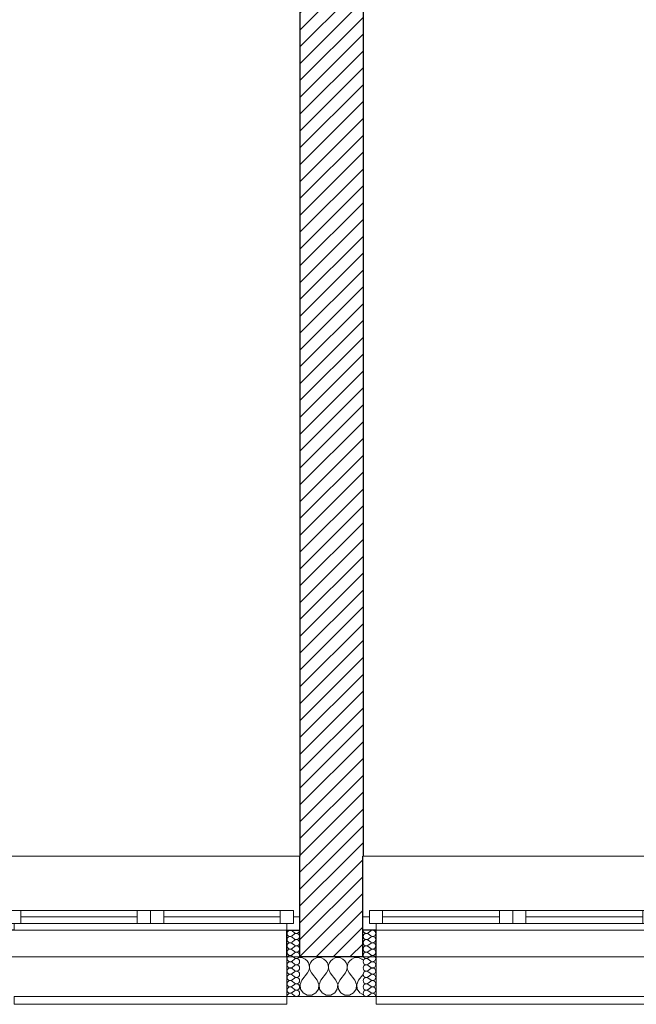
# Model space of a CAD drawing. Header units: millimetres. Extents: x -21056 to 421, y 9759 to 15589.
# Tile 33 of 120: x -5475 to -5242, y 9867 to 10239. Entities that reach past the tile are written whole.
import ezdxf

# ---------------------------------------------------------------- set-up
doc = ezdxf.new("R2010")
doc.units = ezdxf.units.MM
doc.header["$LTSCALE"] = 25
doc.header["$MEASUREMENT"] = 0
doc.linetypes.add('Kropki i Kreski', pattern=[670.277762, 352.777767, -176.388884, 0, -141.111112])
doc.linetypes.add('Przerywana', pattern=[240, 120, -120])
for name, color, linetype in [('Konstrukcja - Siatki mod', 7, 'Continuous'), ('KR_INW', 7, 'Continuous'), ('NAPIS_SODON', 7, 'Continuous'), ('Okna ArchiCADa', 7, 'Continuous')]:
    doc.layers.add(name, color=color, linetype=linetype)
for name, color, linetype, lineweight in [('Konstrukcja - Siatki mod_Nr_pióra__48', 1, 'Continuous', 15), ('KR_INW_Nr_pióra__101', 252, 'Continuous', 5), ('KR_INW_Nr_pióra__102', 3, 'Continuous', 5), ('KR_INW_Nr_pióra__27', 7, 'Continuous', 25), ('KR_INW_Nr_pióra__47', 7, 'Continuous', 15), ('NAPIS_SODON_Nr_pióra__1', 7, 'Continuous', 13), ('Okna ArchiCADa_Nr_pióra__1', 7, 'Continuous', 13), ('Okna ArchiCADa_Nr_pióra__27', 7, 'Continuous', 25)]:
    doc.layers.add(name, color=color, linetype=linetype, lineweight=lineweight)
pattern_1 = [(45, (0, 0), (-31.819804, 31.819804), [])]

# ---------------------------------------------------------------- blocks, each defined once
blk = doc.blocks.new('Strop_1', base_point=(179225, 121523.3))
at = {"layer": 'NAPIS_SODON_Nr_pióra__1', "linetype": 'Continuous', "flags": 128}
blk.add_lwpolyline([(179225, 121523.3), (179225.9, 107003.8), (250898.3, 107008.3), (250897.4, 121527.8)], close=True, dxfattribs=at)
blk = doc.blocks.new('*X219')
at = {"layer": 'KR_INW_Nr_pióra__102', "linetype": 'Continuous'}
for p, q in [((194000, 107001.6), (193999.7, 107001.5)), ((194009.8, 107000.2), (194000, 107001.6)), ((194018.8, 106996.2), (194009.8, 107000.2)), ((194026.4, 106989.9), (194018.8, 106996.2)), ((194052.7, 106996.2), (194045.1, 106989.9)), ((194061.7, 107000.2), (194052.7, 106996.2)), ((194071.4, 107001.6), (194061.7, 107000.2)), ((194081.2, 107000.2), (194071.4, 107001.6)), ((194090.2, 106996.2), (194081.2, 107000.2)), ((194097.8, 106989.9), (194090.2, 106996.2)), ((194124.1, 106996.2), (194116.5, 106989.9)), ((194133.1, 107000.2), (194124.1, 106996.2)), ((194142.9, 107001.6), (194133.1, 107000.2)), ((194152.6, 107000.2), (194142.9, 107001.6)), ((194161.6, 106996.2), (194152.6, 107000.2)), ((194169.2, 106989.9), (194161.6, 106996.2)), ((194195.5, 106996.2), (194187.9, 106989.9)), ((194204.5, 107000.2), (194195.5, 106996.2)), ((194214.3, 107001.6), (194204.5, 107000.2)), ((194224, 107000.2), (194214.3, 107001.6)), ((194233.1, 106996.2), (194224, 107000.2)), ((194237.3, 106992.8), (194233.1, 106996.2)), ((194031.9, 106981.8), (194026.4, 106989.9)), ((194035.1, 106972.5), (194031.9, 106981.8)), ((194033.3, 106953.1), (194035.6, 106962.6)), ((194035.6, 106962.6), (194035.1, 106972.5)), ((194036.3, 106972.5), (194035.9, 106962.6)), ((194035.9, 106962.6), (194038.1, 106953.1)), ((194039.5, 106981.8), (194036.3, 106972.5)), ((194045.1, 106989.9), (194039.5, 106981.8)), ((194103.4, 106981.8), (194097.8, 106989.9)), ((194106.5, 106972.5), (194103.4, 106981.8)), ((194104.8, 106953.1), (194107, 106962.6)), ((194107, 106962.6), (194106.5, 106972.5)), ((194107.8, 106972.5), (194107.3, 106962.6)), ((194107.3, 106962.6), (194109.5, 106953.1)), ((194110.9, 106981.8), (194107.8, 106972.5)), ((194116.5, 106989.9), (194110.9, 106981.8)), ((194174.8, 106981.8), (194169.2, 106989.9)), ((194177.9, 106972.5), (194174.8, 106981.8)), ((194176.2, 106953.1), (194178.4, 106962.6)), ((194178.4, 106962.6), (194177.9, 106972.5)), ((194179.2, 106972.5), (194178.7, 106962.6)), ((194178.7, 106962.6), (194180.9, 106953.1)), ((194182.3, 106981.8), (194179.2, 106972.5)), ((194187.9, 106989.9), (194182.3, 106981.8)), ((194007.1, 106915.9), (194028.6, 106944.4)), ((194028.6, 106944.4), (194033.3, 106953.1)), ((194038.1, 106953.1), (194042.9, 106944.4)), ((194064.3, 106915.9), (194042.9, 106944.4)), ((194078.6, 106915.9), (194100, 106944.4)), ((194100, 106944.4), (194104.8, 106953.1)), ((194109.5, 106953.1), (194114.3, 106944.4)), ((194135.7, 106915.9), (194114.3, 106944.4)), ((194150, 106915.9), (194171.4, 106944.4)), ((194171.4, 106944.4), (194176.2, 106953.1)), ((194180.9, 106953.1), (194185.7, 106944.4)), ((194207.1, 106915.9), (194185.7, 106944.4)), ((194221.4, 106915.9), (194237.3, 106937)), ((194007.1, 106915.9), (194000.4, 106899.8)), ((194000.4, 106899.8), (194002.1, 106882.5)), ((194002.1, 106882.5), (194011.7, 106868)), ((194059.7, 106868), (194069.4, 106882.5)), ((194071, 106899.8), (194064.3, 106915.9)), ((194069.4, 106882.5), (194071, 106899.8)), ((194078.6, 106915.9), (194071.8, 106899.8)), ((194071.8, 106899.8), (194073.5, 106882.5)), ((194073.5, 106882.5), (194083.1, 106868)), ((194131.2, 106868), (194140.8, 106882.5)), ((194142.4, 106899.8), (194135.7, 106915.9)), ((194140.8, 106882.5), (194142.4, 106899.8)), ((194150, 106915.9), (194143.3, 106899.8)), ((194143.3, 106899.8), (194144.9, 106882.5)), ((194144.9, 106882.5), (194154.5, 106868)), ((194202.6, 106868), (194212.2, 106882.5)), ((194213.9, 106899.8), (194207.1, 106915.9)), ((194212.2, 106882.5), (194213.9, 106899.8)), ((194221.4, 106915.9), (194214.7, 106899.8)), ((194214.7, 106899.8), (194216.3, 106882.5)), ((194216.3, 106882.5), (194226, 106868)), ((194011.7, 106868), (194027, 106859.8)), ((194027, 106859.8), (194044.4, 106859.8)), ((194044.4, 106859.8), (194059.7, 106868)), ((194083.1, 106868), (194098.4, 106859.8)), ((194098.4, 106859.8), (194115.8, 106859.8)), ((194115.8, 106859.8), (194131.2, 106868)), ((194154.5, 106868), (194169.9, 106859.8)), ((194169.9, 106859.8), (194187.3, 106859.8)), ((194187.3, 106859.8), (194202.6, 106868)), ((194226, 106868), (194237.3, 106862))]:
    blk.add_line(p, q, dxfattribs=at)
blk = doc.blocks.new('*X248')
at = {"layer": 'KR_INW_Nr_pióra__102', "linetype": 'Continuous'}
for p, q in [((193979.4, 107095.6), (193969.9, 107102.8)), ((193979.4, 107090.9), (193969.9, 107083.7)), ((193979.4, 107071.8), (193969.9, 107079)), ((193979.4, 107067), (193969.9, 107059.9)), ((193979.4, 107048), (193969.9, 107055.1)), ((193979.4, 107043.2), (193969.9, 107036.1)), ((193979.4, 107024.2), (193969.9, 107031.3)), ((193979.4, 107019.4), (193969.9, 107012.3)), ((193979.4, 107000.4), (193969.9, 107007.5)), ((193979.4, 106995.6), (193969.9, 106988.5)), ((193979.4, 106976.6), (193969.9, 106983.7)), ((193979.4, 106971.8), (193969.9, 106964.7)), ((193979.4, 106952.8), (193969.9, 106959.9)), ((193979.4, 106948), (193969.9, 106940.9)), ((193979.4, 106929), (193969.9, 106936.1)), ((193979.4, 106924.2), (193969.9, 106917)), ((193979.4, 106905.1), (193969.9, 106912.3)), ((193979.4, 106900.4), (193969.9, 106893.2)), ((193979.4, 106881.3), (193969.9, 106888.5)), ((193979.4, 106876.6), (193969.9, 106869.4)), ((193979.4, 106857.5), (193969.9, 106864.7))]:
    blk.add_line(p, q, dxfattribs=at)
for centre, start, end in [((193962.8, 107093.2), 53.1301, 180), ((193986.6, 107105.1), 233.1301, 0), ((193962.8, 107093.2), 180, 306.8699), ((193962.8, 107069.4), 53.1301, 180), ((193962.8, 107069.4), 180, 306.8699), ((193986.6, 107081.3), 233.1301, 126.8699), ((193986.6, 107057.5), 233.1301, 126.8699), ((193962.8, 107045.6), 53.1301, 180), ((193962.8, 107045.6), 180, 306.8699), ((193962.8, 107021.8), 53.1301, 180), ((193986.6, 107033.7), 233.1301, 126.8699), ((193962.8, 107021.8), 180, 306.8699), ((193962.8, 106998), 53.1301, 180), ((193962.8, 106998), 180, 306.8699), ((193986.6, 107009.9), 233.1301, 126.8699), ((193986.6, 106986.1), 233.1301, 126.8699), ((193962.8, 106974.2), 53.1301, 180), ((193962.8, 106974.2), 180, 306.8699), ((193962.8, 106950.4), 53.1301, 180), ((193986.6, 106962.3), 233.1301, 126.8699), ((193962.8, 106950.4), 180, 306.8699), ((193962.8, 106926.6), 53.1301, 180), ((193962.8, 106926.6), 180, 306.8699), ((193986.6, 106938.5), 233.1301, 126.8699), ((193986.6, 106914.7), 233.1301, 126.8699), ((193962.8, 106902.8), 53.1301, 180), ((193962.8, 106902.8), 180, 306.8699), ((193962.8, 106879), 53.1301, 180), ((193962.8, 106879), 180, 306.8699), ((193986.6, 106890.9), 233.1301, 126.8699), ((193986.6, 106867), 233.1301, 126.8699), ((193962.8, 106855.1), 53.1301, 180)]:
    blk.add_arc(centre, 11.9, start, end, dxfattribs=at)
blk = doc.blocks.new('*X249')
at = {"layer": 'KR_INW_Nr_pióra__102', "linetype": 'Continuous'}
for p, q in [((194257.5, 107095.6), (194267, 107102.8)), ((194257.5, 107090.9), (194267, 107083.7)), ((194257.5, 107071.8), (194267, 107079)), ((194257.5, 107067), (194267, 107059.9)), ((194257.5, 107048), (194267, 107055.1)), ((194257.5, 107043.2), (194267, 107036.1)), ((194257.5, 107024.2), (194267, 107031.3)), ((194257.5, 107019.4), (194267, 107012.3)), ((194257.5, 107000.4), (194267, 107007.5)), ((194257.5, 106995.6), (194267, 106988.5)), ((194257.5, 106976.6), (194267, 106983.7)), ((194257.5, 106971.8), (194267, 106964.7)), ((194257.5, 106952.8), (194267, 106959.9)), ((194257.5, 106948), (194267, 106940.9)), ((194257.5, 106929), (194267, 106936.1)), ((194257.5, 106924.2), (194267, 106917)), ((194257.5, 106905.1), (194267, 106912.3)), ((194257.5, 106900.4), (194267, 106893.2)), ((194257.5, 106881.3), (194267, 106888.5)), ((194257.5, 106876.6), (194267, 106869.4)), ((194257.5, 106857.5), (194267, 106864.7))]:
    blk.add_line(p, q, dxfattribs=at)
for centre, start, end in [((194250.4, 107105.1), 180, 306.8699), ((194274.2, 107093.2), 0, 126.8699), ((194250.4, 107081.3), 53.1301, 306.8699), ((194250.4, 107057.5), 53.1301, 306.8699), ((194274.2, 107093.2), 233.1301, 0), ((194274.2, 107069.4), 0, 126.8699), ((194274.2, 107069.4), 233.1301, 0), ((194250.4, 107033.7), 53.1301, 306.8699), ((194274.2, 107045.6), 0, 126.8699), ((194274.2, 107045.6), 233.1301, 0), ((194274.2, 107021.8), 0, 126.8699), ((194250.4, 107009.9), 53.1301, 306.8699), ((194250.4, 106986.1), 53.1301, 306.8699), ((194274.2, 107021.8), 233.1301, 0), ((194274.2, 106998), 0, 126.8699), ((194274.2, 106998), 233.1301, 0), ((194250.4, 106962.3), 53.1301, 306.8699), ((194274.2, 106974.2), 0, 126.8699), ((194274.2, 106974.2), 233.1301, 0), ((194274.2, 106950.4), 0, 126.8699), ((194250.4, 106938.5), 53.1301, 306.8699), ((194250.4, 106914.7), 53.1301, 306.8699), ((194274.2, 106950.4), 233.1301, 0), ((194274.2, 106926.6), 0, 126.8699), ((194274.2, 106926.6), 233.1301, 0), ((194250.4, 106890.9), 53.1301, 306.8699), ((194250.4, 106867), 53.1301, 306.8699), ((194274.2, 106902.8), 0, 126.8699), ((194274.2, 106902.8), 233.1301, 0), ((194274.2, 106879), 0, 126.8699), ((194274.2, 106879), 233.1301, 0), ((194274.2, 106855.1), 0, 126.8699)]:
    blk.add_arc(centre, 11.9, start, end, dxfattribs=at)
blk = doc.blocks.new('Okno dwuskrzydłowe 19_7')
at = {"layer": 'Okna ArchiCADa_Nr_pióra__1', "linetype": 'Continuous'}
for p, q in [((-564.8, 230), (564.8, 230)), ((-564.8, 0), (-539.8, 0)), ((-539.8, 25), (-489.8, 25)), ((-539.8, -25), (-539.8, 25)), ((-539.8, 0), (-539.8, -25)), ((-489.8, 25), (-50, 25)), ((-489.8, 25), (-489.8, -25)), ((-489.8, 25), (-50, 25)), ((-489.8, 0), (-50, 0)), ((-50, -25), (-50, 25)), ((-50, 25), (0, 25)), ((0, 25), (0, -25)), ((0, 25), (50, 25)), ((0, -25), (0, 25)), ((50, 25), (489.8, 25)), ((50, 25), (50, -25)), ((50, 25), (489.8, 25)), ((50, 0), (489.8, 0)), ((489.8, -25), (489.8, 25)), ((489.8, 25), (539.8, 25)), ((539.8, 25), (539.8, -25)), ((539.8, -25), (539.8, 0)), ((539.8, 0), (564.8, 0)), ((-539.8, -25), (-514.8, -25)), ((-489.8, -25), (-539.8, -25)), ((-514.8, -25), (-514.8, -50)), ((-50, -25), (-489.8, -25)), ((0, -25), (-50, -25)), ((50, -25), (0, -25)), ((489.8, -25), (50, -25)), ((539.8, -25), (489.8, -25)), ((514.8, -50), (514.8, -25)), ((514.8, -25), (539.8, -25)), ((-514.8, -50), (-564.8, -50)), ((0, -50), (-514.8, -50)), ((514.8, -50), (0, -50)), ((564.8, -50), (514.8, -50)), ((-514.8, -300), (-514.8, -330)), ((-514.8, -330), (514.8, -330)), ((514.8, -330), (514.8, -300))]:
    blk.add_line(p, q, dxfattribs=at)
at = {"layer": 'Okna ArchiCADa_Nr_pióra__1', "linetype": 'Przerywana'}
blk.add_line((-514.8, -300), (514.8, -300), dxfattribs=at)
at = {"layer": 'Okna ArchiCADa_Nr_pióra__27', "linetype": 'Continuous'}
for p, q in [((-564.8, -50), (-564.8, 0)), ((564.8, -50), (564.8, 0)), ((-514.8, -50), (-564.8, -50)), ((514.8, -50), (564.8, -50))]:
    blk.add_line(p, q, dxfattribs=at)
blk = doc.blocks.new('Okno dwuskrzydłowe 19_5')
at = {"layer": 'Okna ArchiCADa_Nr_pióra__1', "linetype": 'Continuous'}
for p, q in [((-566.8, 230), (566.8, 230)), ((-566.8, 0), (-541.8, 0)), ((-541.8, 25), (-491.8, 25)), ((-541.8, -25), (-541.8, 25)), ((-541.8, 0), (-541.8, -25)), ((-491.8, 25), (-50, 25)), ((-491.8, 25), (-491.8, -25)), ((-491.8, 25), (-50, 25)), ((-491.8, 0), (-50, 0)), ((-50, -25), (-50, 25)), ((-50, 25), (0, 25)), ((0, 25), (0, -25)), ((0, 25), (50, 25)), ((0, -25), (0, 25)), ((50, 25), (491.8, 25)), ((50, 25), (50, -25)), ((50, 25), (491.8, 25)), ((50, 0), (491.8, 0)), ((491.8, -25), (491.8, 25)), ((491.8, 25), (541.8, 25)), ((541.8, 25), (541.8, -25)), ((541.8, -25), (541.8, 0)), ((541.8, 0), (566.8, 0)), ((-541.8, -25), (-516.8, -25)), ((-491.8, -25), (-541.8, -25)), ((-516.8, -25), (-516.8, -50)), ((-50, -25), (-491.8, -25)), ((0, -25), (-50, -25)), ((50, -25), (0, -25)), ((491.8, -25), (50, -25)), ((541.8, -25), (491.8, -25)), ((516.8, -50), (516.8, -25)), ((516.8, -25), (541.8, -25)), ((-516.8, -50), (-566.8, -50)), ((0, -50), (-516.8, -50)), ((516.8, -50), (0, -50)), ((566.8, -50), (516.8, -50)), ((-516.8, -300), (-516.8, -330)), ((-516.8, -330), (516.8, -330)), ((516.8, -330), (516.8, -300))]:
    blk.add_line(p, q, dxfattribs=at)
at = {"layer": 'Okna ArchiCADa_Nr_pióra__1', "linetype": 'Przerywana'}
blk.add_line((-516.8, -300), (516.8, -300), dxfattribs=at)
at = {"layer": 'Okna ArchiCADa_Nr_pióra__27', "linetype": 'Continuous'}
for p, q in [((-566.8, -50), (-566.8, 0)), ((566.8, -50), (566.8, 0)), ((-516.8, -50), (-566.8, -50)), ((516.8, -50), (566.8, -50))]:
    blk.add_line(p, q, dxfattribs=at)
blk = doc.blocks.new('Ściana_3', base_point=(179075.1, 106855.1))
at = {"layer": 'KR_INW_Nr_pióra__101', "linetype": 'Continuous'}
h = blk.add_hatch(dxfattribs=at)
h.set_pattern_fill('Cegła_licówka', color=256, style=0, pattern_type=2)
h.set_pattern_definition(pattern_1)
h.paths.add_polyline_path([(193999.7, 107155.1), (193999.7, 107105.1), (193999.7, 107005.1), (194237.3, 107005.1), (194237.3, 107105.1), (194237.3, 107155.1), (194237.3, 107385.1), (193999.7, 107385.1)])
at = {"layer": 'KR_INW_Nr_pióra__27', "linetype": 'Continuous'}
for p, q in [((193999.7, 107155.1), (193999.7, 107385.1)), ((194237.3, 107155.1), (194237.3, 107385.1)), ((193999.7, 107105.1), (193999.7, 107155.1)), ((194237.3, 107105.1), (194237.3, 107155.1)), ((193949.7, 107005.1), (193949.7, 107105.1)), ((193949.7, 107105.1), (193999.7, 107105.1)), ((193999.7, 107005.1), (193999.7, 107105.1)), ((194237.3, 107005.1), (194237.3, 107105.1)), ((194287.3, 107105.1), (194237.3, 107105.1)), ((194287.3, 107005.1), (194287.3, 107105.1)), ((193999.7, 107005.1), (194237.3, 107005.1))]:
    blk.add_line(p, q, dxfattribs=at)
at = {"layer": 'KR_INW_Nr_pióra__47', "linetype": 'Continuous'}
for p, q in [((193999.7, 107105.1), (193949.7, 107105.1)), ((193949.7, 107105.1), (193949.7, 106855.1)), ((194237.3, 107105.1), (194287.3, 107105.1)), ((194287.3, 107105.1), (194287.3, 106855.1)), ((193949.7, 106855.1), (193949.7, 107005.1)), ((194287.3, 106855.1), (194287.3, 107005.1)), ((193999.7, 106855.1), (193949.7, 106855.1)), ((194237.3, 106855.1), (194287.3, 106855.1))]:
    blk.add_line(p, q, dxfattribs=at)
at = {"layer": 'KR_INW_Nr_pióra__47', "linetype": 'Continuous', "flags": 128}
blk.add_lwpolyline([(193999.7, 106855.1), (194237.3, 106855.1)], dxfattribs=at)
at = {"layer": 'KR_INW'}
for name in ['*X248', '*X249', '*X219']:
    blk.add_blockref(name, (0, 0), dxfattribs=at)
at = {"layer": 'Okna ArchiCADa', "color": 21, "linetype": 'Continuous', "lineweight": 13, "true_color": 0xff9955, "zscale": 1000}
for name, p in [('Okno dwuskrzydłowe 19_7', (193434.9, 107155.1)), ('Okno dwuskrzydłowe 19_5', (194804, 107155.1))]:
    blk.add_blockref(name, p, dxfattribs=at)
blk = doc.blocks.new('Ściana_95', base_point=(193999.4, 113397.6))
at = {"layer": 'KR_INW_Nr_pióra__101', "linetype": 'Continuous'}
h = blk.add_hatch(dxfattribs=at)
h.set_pattern_fill('Cegła_licówka', color=256, style=0, pattern_type=2)
h.set_pattern_definition(pattern_1)
h.paths.add_polyline_path([(193999.4, 112967.6), (193999.4, 107385.1), (194239.4, 107385.1), (194239.4, 112967.6)])
at = {"layer": 'KR_INW_Nr_pióra__27', "linetype": 'Continuous', "flags": 128}
for points in [[(193999.4, 112967.6), (193999.4, 107385.1)], [(194239.4, 107385.1), (194239.4, 112967.6)]]:
    blk.add_lwpolyline(points, dxfattribs=at)
blk = doc.blocks.new('Standardowy znacznik siatki_8')
at = {"layer": 'Konstrukcja - Siatki mod_Nr_pióra__48', "linetype": 'Kropki i Kreski'}
blk.add_line((1000, 0), (72912, 0), dxfattribs=at)

msp = doc.modelspace()

# ---------------------------------------------------------------- block references
at = {"layer": 'Konstrukcja - Siatki mod', "color": 8, "linetype": 'Continuous', "lineweight": 13, "xscale": 0.1, "yscale": 0.1, "zscale": 100}
msp.add_blockref('Standardowy znacznik siatki_8', (-6969.92, 9904.44), dxfattribs=at)
at = {"layer": 'KR_INW', "xscale": 0.1, "yscale": 0.1, "zscale": 0.1}
for name, p in [('Ściana_95', (-5368.91, 10524.68)), ('Ściana_3', (-6861.34, 9870.44))]:
    msp.add_blockref(name, p, dxfattribs=at)
at = {"layer": 'NAPIS_SODON', "linetype": 'Continuous', "xscale": 0.1, "yscale": 0.1, "zscale": 0.1}
msp.add_blockref('Strop_1', (-6846.35, 11337.26), dxfattribs=at)

doc.saveas('drawing.dxf')
